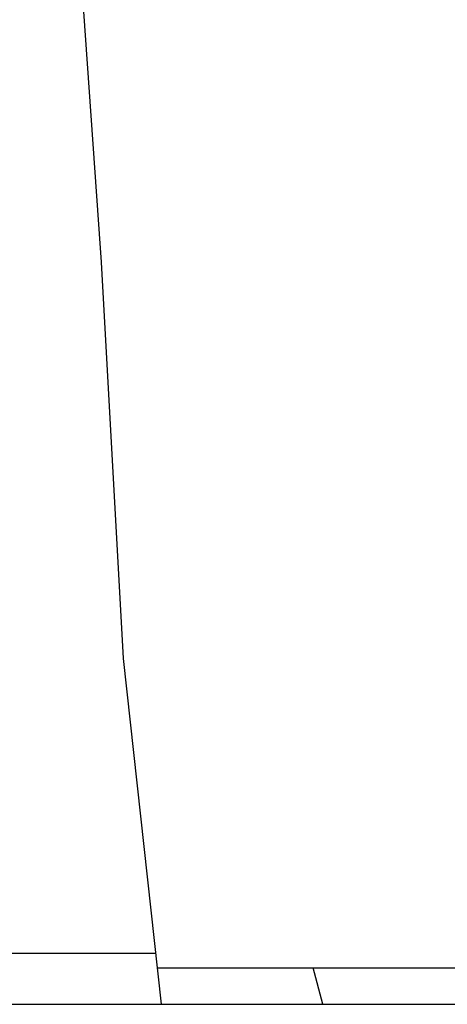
# Model space of a CAD drawing. Header units: centimetres. Extents: x 22052 to 56535, y 76485 to 78519.
# Tile 205 of 235: x 54355.66 to 54357.41, y 77733.68 to 77737.71. Entities that reach past the tile are written whole.
import ezdxf

# ---------------------------------------------------------------- set-up
doc = ezdxf.new("R2010")
doc.units = ezdxf.units.CM
doc.layers.add('$_urządzenia', color=250, linetype='Continuous')

# ---------------------------------------------------------------- blocks, each defined once
blk = doc.blocks.new('A$C92957c0b')
at = {"layer": '$_urządzenia'}
h = blk.add_hatch(dxfattribs=at)
h.set_pattern_fill('_USER', color=256, scale=11.9003414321, angle=285.0000000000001, pattern_type=0)
h.set_pattern_definition([(285.0000000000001, (-1585.0724248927, -2113.6056866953), (11.49484713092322, 3.080035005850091), [])])
h.paths.add_polyline_path([(-212.1184111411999, -1126), (-212.1184111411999, -1127), (-226.9642974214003, -1127), (-227.0064522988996, -1126.756970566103), (-227.0480494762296, -1126.509294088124), (-227.0890889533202, -1126.256970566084), (-227.1295707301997, -1126)])
for p, q in [((-229.0811104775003, -1099.0824711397), (-228.5336698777, -1106.74937655)), ((-228.5336698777, -1106.74937655), (-227.9372186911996, -1117.558112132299)), ((-227.9372186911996, -1117.558112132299), (-226.8972159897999, -1127)), ((-300, -1125.6), (-227.0514228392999, -1125.6)), ((-227.0073637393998, -1126), (-212.1184111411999, -1126)), ((-298.5999999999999, -1127), (-226.8972159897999, -1127)), ((-226.8972159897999, -1127), (-212.1184111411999, -1127))]:
    blk.add_line(p, q, dxfattribs=at)

msp = doc.modelspace()

# ---------------------------------------------------------------- block references
at = {"layer": '$_urządzenia', "xscale": 0.15, "yscale": 0.15, "zscale": 0.15}
msp.add_blockref('A$C92957c0b', (54390.2746603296, 77902.73227193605), dxfattribs=at)

doc.saveas('drawing.dxf')
